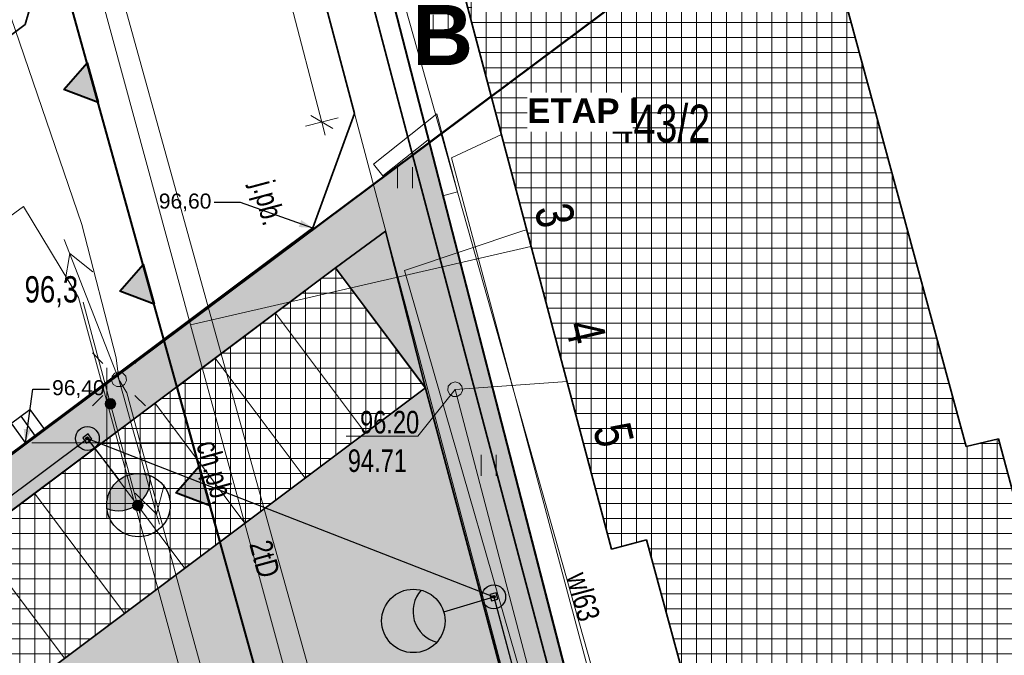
# Model space of a CAD drawing. Header units: metres. Extents: x -320 to 5572509, y -47 to 5960263.
# Tile 37 of 59: x 5572147 to 5572180, y 5960143 to 5960164. Entities that reach past the tile are written whole.
import ezdxf

# ---------------------------------------------------------------- set-up
doc = ezdxf.new("R2010")
doc.units = ezdxf.units.M
doc.header["$MEASUREMENT"] = 0
doc.set_wipeout_variables(frame=1)
doc.linetypes.add('Wipeout_Contour', pattern=[1, 0, -1])
for name, color, linetype in [('211-Nr_dzialki', 7, 'Continuous'), ('218-Granica_uzytku', 7, 'Continuous'), ('219-Linia_granicy', 7, 'Continuous'), ('238-Punkt_adresowy_budynku', 7, 'Continuous'), ('312-Budynek__powierzchnia_', 7, 'Continuous'), ('422-Kraweznik_jezdni', 7, 'Continuous'), ('_drogi geometria', 7, 'Continuous'), ('bariera_ochronna', 7, 'Continuous'), ('chodnik_plyty_betonowe', 7, 'Continuous'), ('jezdnia_plyty_betonowe', 7, 'Continuous'), ('kraweznik', 7, 'Continuous'), ('latarnia_na_slupie_lub_maszcie_', 7, 'Continuous'), ('Nowe_403-Punkt_okreslonej_wysokosci', 7, 'Continuous'), ('Nowe_450-Sciana_oporowa_symb__osiowy', 7, 'Continuous'), ('Nowe_810-G Ogólne', 7, 'Continuous'), ('Nowe_830-G Teksty Etykiety', 7, 'Continuous'), ('Nowe_LINIA ZABUDOWY', 7, 'Continuous'), ('Nowe_przewod_kanalizacyjny__linia_', 7, 'Continuous'), ('przewod_elektroenergetyczny__li', 7, 'Continuous'), ('przewod_elektroenergetyczny_nis', 7, 'Continuous'), ('przewod_kanalizacyjny__linia_', 7, 'Continuous'), ('przewod_telekomunikacyjny__lini', 7, 'Continuous'), ('przewod_wodociagowy__linia_', 7, 'Continuous'), ('przewod_wodociagowy__linia_-Atr', 7, 'Continuous'), ('punkt_o_okreslonej_wysokosci__s', 7, 'Continuous'), ('rzedne_teren', 7, 'Continuous'), ('siatka500', 7, 'Continuous'), ('slup__punkt_', 7, 'Continuous'), ('slup_EN', 7, 'Continuous'), ('trawnik', 7, 'Continuous'), ('wlaz_okragly_-_siec_kanalizacyj', 7, 'Continuous'), ('WOSZCZALSKI_kabel_ośw', 7, 'Continuous'), ('WOSZCZALSKI_słup', 7, 'Continuous'), ('WOSZCZALSKI_wlz', 7, 'Continuous'), ('ZAKRES', 7, 'Continuous')]:
    doc.layers.add(name, color=color, linetype=linetype)
doc.styles.add('GENERATED_STYLE_1', font='arial.ttf')
doc.styles.add('GENERATED_STYLE_2', font='arialbd.ttf')
doc.styles.add('GENERATED_STYLE_3', font='arial.ttf')
doc.dimstyles.new('GENERATED_STYLE__1', dxfattribs={"dimtxt": 0.5, "dimasz": 0.57, "dimexe": 0.18, "dimexo": 0.0625, "dimgap": 0.09, "dimtad": 1, "dimdec": 0, "dimlfac": 100, "dimzin": 0, "dimdsep": 46, "dimtxsty": 'GENERATED_STYLE_3', "dimblk": 'ARROWHEAD_6', "dimblk1": 'ARROWHEAD_6', "dimblk2": 'ARROWHEAD_6', "dimcen": 0.09, "dimse1": 1, "dimse2": 1, "dimclrd": 7, "dimclre": 7, "dimclrt": 7, "dimadec": 1, "dimazin": 0, "dimtfac": 1, "dimtdec": 4, "dimtmove": 0, "dimatfit": 3, "dimfxl": 1, "dimtolj": 1, "dimtzin": 0, "dimarcsym": 0})
doc.dimstyles.new('GENERATED_STYLE__5', dxfattribs={"dimtxt": 0.18, "dimasz": 0.456, "dimexe": 0.18, "dimexo": 0.0625, "dimgap": 0.09, "dimtad": 0, "dimtih": 1, "dimtoh": 1, "dimdec": 4, "dimzin": 0, "dimdsep": 46, "dimcen": 0.09, "dimadec": 0, "dimazin": 0, "dimtfac": 1, "dimtdec": 4, "dimtmove": 0, "dimatfit": 3, "dimldrblk": 'ARROWHEAD_5', "dimfxl": 1, "dimtolj": 1, "dimtzin": 0, "dimarcsym": 0})
pattern_1 = [(0, (5572434.6074, 5960128.98037), (0, 0.5), []), (90, (5572434.6074, 5960128.98037), (-0.5, 0), [])]

# ---------------------------------------------------------------- blocks, each defined once
blk = doc.blocks.new('Wypełnienie_1', base_point=(5572434.607, 5960129.98))
at = {"layer": 'Nowe_810-G Ogólne', "linetype": 'Continuous', "lineweight": 0, "true_color": 0x233708}
blk.add_hatch(color=78, dxfattribs=at).paths.add_polyline_path([(5572160.166, 5960159.578), (5572160.72, 5960159.992), (5572170.082, 5960123.614), (5572169.753, 5960123.549), (5572169.706, 5960123.561)])
at = {"layer": 'Nowe_810-G Ogólne', "color": 18, "lineweight": 35, "true_color": 0x030303}
for p, q in [((5572160.166, 5960159.578), (5572160.72, 5960159.992)), ((5572160.72, 5960159.992), (5572170.082, 5960123.614)), ((5572169.706, 5960123.561), (5572160.166, 5960159.578)), ((5572169.753, 5960123.549), (5572169.706, 5960123.561)), ((5572170.082, 5960123.614), (5572169.753, 5960123.549))]:
    blk.add_line(p, q, dxfattribs=at)
blk = doc.blocks.new('Wypełnienie_3', base_point=(5572434.607, 5960129.98))
at = {"layer": 'Nowe_810-G Ogólne', "linetype": 'Continuous', "lineweight": 18, "true_color": 0xaaaaaa}
h = blk.add_hatch(dxfattribs=at)
h.set_pattern_fill('HLNHER', color=253, style=0, pattern_type=2)
h.set_pattern_definition([(0, (5572149.7395, 5960118.78482), (0.4, 0.4), [1.2, -0.4]), (90, (5572150.1395, 5960118.78482), (0.4, 0.4), [1.2, -0.4])])
h.paths.add_polyline_path([(5572119.97, 5960117.89), (5572120.79, 5960116.24), (5572121.5, 5960115.44), (5572122.21, 5960114.9), (5572122.744, 5960114.747), (5572123.317, 5960114.61), (5572125.049, 5960114.484), (5572125.85, 5960114.536), (5572130.069, 5960115.384), (5572138.896, 5960117.224), (5572138.292, 5960120.162), (5572155.913, 5960123.836), (5572156.128, 5960122.746), (5572156.512, 5960120.804), (5572158.44, 5960121.177, 0.308603), (5572162.603, 5960124.945), (5572162.588, 5960124.941), (5572159.946, 5960134.586, 0.184142), (5572158.882, 5960138.039, 0.30603), (5572153.265, 5960140.081), (5572156.26, 5960136.077), (5572154.662, 5960134.882), (5572153.377, 5960133.921), (5572150.385, 5960137.922), (5572132.367, 5960124.445), (5572135.36, 5960120.444), (5572132.563, 5960118.352), (5572126.584, 5960126.337), (5572160.589, 5960151.83), (5572160.598, 5960151.818), (5572164.203, 5960138.326), (5572167.783, 5960124.929), (5572168.21, 5960124.22), (5572168.9, 5960123.8), (5572169.83, 5960123.57), (5572174.572, 5960124.504), (5572179.02, 5960125.38), (5572179.509, 5960123.378), (5572174.84, 5960122.49), (5572175.83, 5960117.16), (5572172.73, 5960116.07), (5572172.04, 5960115.89), (5572172.14, 5960115.5), (5572169.94, 5960114.91), (5572169.87, 5960115.15), (5572168.91, 5960114.87), (5572168.98, 5960114.64), (5572166.56, 5960113.95), (5572166.5, 5960114.18), (5572165.87, 5960114.02), (5572165.8, 5960114.35), (5572165.93, 5960114.38), (5572165.75, 5960115.18), (5572164.8, 5960114.95), (5572164.9, 5960114.62), (5572162.28, 5960113.85), (5572162.19, 5960114.18), (5572161.68, 5960114.04), (5572161.87, 5960113.34), (5572162, 5960113.37), (5572162.29, 5960112.25), (5572162.17, 5960112.22), (5572162.4, 5960111.41), (5572162.58, 5960111.47), (5572162.91, 5960110.26), (5572162.72, 5960110.2), (5572162.83, 5960109.77), (5572163.48, 5960110.04), (5572164.37, 5960110.27), (5572164.48, 5960109.75), (5572164.653, 5960109.787), (5572165.19, 5960107.36), (5572165.02, 5960107.32), (5572165.16, 5960106.72), (5572165.33, 5960106.75), (5572166.43, 5960101.86), (5572165.96, 5960101.76), (5572166.13, 5960100.99), (5572166.46, 5960101.07), (5572167.15, 5960097.97), (5572166.82, 5960097.9), (5572166.95, 5960097.33), (5572167.648, 5960093.703), (5572162.9, 5960092.8), (5572161.41, 5960092.47), (5572149.154, 5960089.965), (5572149.759, 5960086.924), (5572146.898, 5960086.382), (5572145.75, 5960086.12), (5572145.189, 5960089.209), (5572130.631, 5960086.296), (5572128.388, 5960097.519), (5572154.739, 5960102.778), (5572155.796, 5960097.376, 0.32921), (5572156.91, 5960099.21), (5572155.67, 5960105.421), (5572155.663, 5960105.419), (5572154.052, 5960113.522, 0.326644), (5572152.363, 5960114.76), (5572153.626, 5960108.47), (5572124.891, 5960102.732), (5572123.764, 5960109.015), (5572123.037, 5960107.846), (5572122.57, 5960106.94), (5572122.235, 5960105.804), (5572122.128, 5960104.217), (5572120.82, 5960112.281)])
h.paths.add_polyline_path([(5572160.986, 5960109.404), (5572161.476, 5960109.501), (5572161.772, 5960108.036), (5572163.15, 5960108.307), (5572165.611, 5960095.766), (5572163.741, 5960095.398)], flags=0)
at = {"layer": 'Nowe_810-G Ogólne', "color": 18, "lineweight": 35, "true_color": 0x030303}
for p, q in [((5572126.584, 5960126.337), (5572160.589, 5960151.83)), ((5572160.589, 5960151.83), (5572160.598, 5960151.818)), ((5572160.598, 5960151.818), (5572164.203, 5960138.326))]:
    blk.add_line(p, q, dxfattribs=at)
blk = doc.blocks.new('Wypełnienie_4', base_point=(5572434.607, 5960129.98))
at = {"layer": 'Nowe_810-G Ogólne', "color": 18, "lineweight": 35, "true_color": 0x030303}
for p, q in [((5572157.884, 5960168.195), (5572159.762, 5960168.606)), ((5572159.762, 5960168.606), (5572160.53, 5960165.91)), ((5572160.166, 5960159.578), (5572157.884, 5960168.195)), ((5572160.53, 5960165.91), (5572161.54, 5960166.2)), ((5572161.54, 5960166.2), (5572162.78, 5960161.53)), ((5572162.78, 5960161.53), (5572160.166, 5960159.578))]:
    blk.add_line(p, q, dxfattribs=at)
blk = doc.blocks.new('Wypełnienie_5', base_point=(5572434.607, 5960129.98))
at = {"layer": 'Nowe_810-G Ogólne', "linetype": 'Continuous', "lineweight": 18, "true_color": 0x929292}
h = blk.add_hatch(dxfattribs=at)
h.set_pattern_fill('SIATKA_25X25', color=252, style=0, pattern_type=2)
h.set_pattern_definition(pattern_1)
h.paths.add_polyline_path([(5572160.589, 5960151.83), (5572126.584, 5960126.337), (5572123.571, 5960130.361), (5572140.52, 5960143.029), (5572146.649, 5960147.61), (5572157.603, 5960155.818)])
at = {"layer": 'Nowe_810-G Ogólne', "color": 18, "lineweight": 35, "true_color": 0x030303}
for p, q in [((5572146.649, 5960147.61), (5572157.603, 5960155.818)), ((5572157.603, 5960155.818), (5572160.589, 5960151.83)), ((5572160.589, 5960151.83), (5572126.584, 5960126.337))]:
    blk.add_line(p, q, dxfattribs=at)
blk = doc.blocks.new('Wypełnienie_11', base_point=(5572434.607, 5960129.98))
at = {"layer": 'Nowe_810-G Ogólne', "linetype": 'Continuous', "lineweight": 18, "true_color": 0x929292}
h = blk.add_hatch(dxfattribs=at)
h.set_pattern_fill('SIATKA_25X25', color=252, style=0, pattern_type=2)
h.set_pattern_definition(pattern_1)
h.paths.add_polyline_path([(5572160.589, 5960151.83), (5572153.763, 5960146.713), (5572152.332, 5960151.868), (5572157.603, 5960155.818)])
at = {"layer": 'Nowe_810-G Ogólne', "color": 18, "lineweight": 35, "true_color": 0x030303}
for p, q in [((5572152.332, 5960151.868), (5572157.603, 5960155.818)), ((5572157.603, 5960155.818), (5572160.589, 5960151.83)), ((5572153.763, 5960146.713), (5572152.332, 5960151.868)), ((5572160.589, 5960151.83), (5572153.763, 5960146.713))]:
    blk.add_line(p, q, dxfattribs=at)
blk = doc.blocks.new('Wypełnienie_13', base_point=(5572434.607, 5960129.98))
at = {"layer": 'Nowe_810-G Ogólne', "linetype": 'Continuous', "lineweight": 0, "true_color": 0x233708}
blk.add_hatch(color=78, dxfattribs=at).paths.add_polyline_path([(5572160.166, 5960159.578), (5572160.72, 5960159.992), (5572170.082, 5960123.614), (5572169.753, 5960123.549), (5572169.706, 5960123.561)])
at = {"layer": 'Nowe_810-G Ogólne', "color": 18, "lineweight": 35, "true_color": 0x030303}
for p, q in [((5572160.166, 5960159.578), (5572160.72, 5960159.992)), ((5572160.72, 5960159.992), (5572170.082, 5960123.614)), ((5572169.706, 5960123.561), (5572160.166, 5960159.578)), ((5572169.753, 5960123.549), (5572169.706, 5960123.561)), ((5572170.082, 5960123.614), (5572169.753, 5960123.549))]:
    blk.add_line(p, q, dxfattribs=at)
blk = doc.blocks.new('Wypełnienie_18', base_point=(5572434.607, 5960129.98))
at = {"layer": 'Nowe_810-G Ogólne', "linetype": 'Continuous', "lineweight": 0, "true_color": 0x000000}
h = blk.add_hatch(dxfattribs=at)
h.set_pattern_fill('SIATKA_25X25', color=18, style=0, pattern_type=2)
h.set_pattern_definition(pattern_1)
h.paths.add_polyline_path([(5572185, 5960130.09), (5572179.65, 5960150.13), (5572178.57, 5960149.88), (5572173.09, 5960170.11), (5572171.86, 5960169.78), (5572170.34, 5960175.48), (5572167.88, 5960174.82), (5572163.38, 5960191.63), (5572153.28, 5960188.94), (5572157.71, 5960171.94), (5572158.73, 5960172.23), (5572160.53, 5960165.91), (5572161.54, 5960166.2), (5572166.78, 5960146.46), (5572167.94, 5960146.78), (5572173.31, 5960127.09)])
at = {"layer": 'Nowe_810-G Ogólne', "color": 18, "lineweight": 35, "true_color": 0x030303}
for p, q in [((5572178.57, 5960149.88), (5572173.09, 5960170.11)), ((5572161.54, 5960166.2), (5572166.78, 5960146.46)), ((5572179.65, 5960150.13), (5572178.57, 5960149.88)), ((5572185, 5960130.09), (5572179.65, 5960150.13)), ((5572166.78, 5960146.46), (5572167.94, 5960146.78)), ((5572167.94, 5960146.78), (5572173.31, 5960127.09))]:
    blk.add_line(p, q, dxfattribs=at)
blk = doc.blocks.new('Wypełnienie_58', base_point=(5572434.607, 5960129.98))
at = {"layer": 'Nowe_810-G Ogólne', "linetype": 'Continuous', "lineweight": 0, "true_color": 0x233708}
blk.add_hatch(color=78, dxfattribs=at).paths.add_polyline_path([(5572157.603, 5960155.818), (5572159.267, 5960157.045), (5572160.598, 5960151.821)])
at = {"layer": 'Nowe_810-G Ogólne', "color": 18, "lineweight": 35, "true_color": 0x030303}
for p, q in [((5572157.603, 5960155.818), (5572159.267, 5960157.045)), ((5572159.267, 5960157.045), (5572160.598, 5960151.821)), ((5572160.598, 5960151.821), (5572157.603, 5960155.818))]:
    blk.add_line(p, q, dxfattribs=at)
blk = doc.blocks.new('Ściana_1', base_point=(5572160.54, 5960160.604))
at = {"layer": 'Nowe_450-Sciana_oporowa_symb__osiowy', "color": 7, "lineweight": 13, "flags": 128}
for points in [[(5572161.658, 5960158.351), (5572160.967, 5960160.943)], [(5572160.68, 5960160.077), (5572161.175, 5960158.222)], [(5572161.175, 5960158.222), (5572161.658, 5960158.351)]]:
    blk.add_lwpolyline(points, dxfattribs=at)
blk = doc.blocks.new('Ściana_2', base_point=(5572160.54, 5960160.604))
at = {"layer": 'Nowe_450-Sciana_oporowa_symb__osiowy', "color": 7, "lineweight": 13, "flags": 128}
for points in [[(5572160.967, 5960160.943), (5572158.866, 5960159.274)], [(5572159.178, 5960158.882), (5572160.68, 5960160.077)], [(5572158.866, 5960159.274), (5572159.178, 5960158.882)]]:
    blk.add_lwpolyline(points, dxfattribs=at)
blk = doc.blocks.new('US22')
at = {"layer": 'wlaz_okragly_-_siec_kanalizacyj', "color": 7, "lineweight": 13}
for p, q in [((-0.2475, -0.0356), (-0.2274, 0.1039)), ((-0.2274, 0.1039), (-0.1352, 0.2103)), ((-0.1352, 0.2103), (0, 0.25)), ((0, 0.25), (0.1352, 0.2103)), ((0.1352, 0.2103), (0.2274, 0.1039)), ((0.2274, 0.1039), (0.2475, -0.0356)), ((-0.1889, -0.1637), (-0.2475, -0.0356)), ((-0.0704, -0.2399), (-0.1889, -0.1637)), ((0.0704, -0.2399), (-0.0704, -0.2399)), ((0.1889, -0.1637), (0.0704, -0.2399)), ((0.2475, -0.0356), (0.1889, -0.1637))]:
    blk.add_line(p, q, dxfattribs=at)
blk = doc.blocks.new('SM011')
at = {"layer": 'latarnia_na_slupie_lub_maszcie_', "color": 7, "lineweight": 13}
for p, q in [((-0.53, 0.531), (-0.883, 0.884)), ((0.531, 0.531), (0.884, 0.884)), ((-0.53, -0.53), (-0.883, -0.883)), ((0.531, -0.53), (0.884, -0.883))]:
    blk.add_line(p, q, dxfattribs=at)
blk = doc.blocks.new('SM04')
at = {"layer": 'slup__punkt_', "color": 7, "lineweight": 13}
for p, q in [((-0.2475, -0.0356), (-0.2274, 0.1039)), ((-0.2274, 0.1039), (-0.1352, 0.2103)), ((-0.1352, 0.2103), (0, 0.25)), ((0, 0.25), (0.1352, 0.2103)), ((0.1352, 0.2103), (0.2274, 0.1039)), ((0.2274, 0.1039), (0.2475, -0.0356)), ((-0.1889, -0.1637), (-0.2475, -0.0356)), ((-0.0704, -0.2399), (-0.1889, -0.1637)), ((0.0704, -0.2399), (-0.0704, -0.2399)), ((0.1889, -0.1637), (0.0704, -0.2399)), ((0.2475, -0.0356), (0.1889, -0.1637))]:
    blk.add_line(p, q, dxfattribs=at)
blk = doc.blocks.new('PE04')
at = {"layer": 'przewod_elektroenergetyczny_nis', "color": 7, "lineweight": 13}
for p, q in [((4.65, 0), (3.784, 0.5)), ((0.65, 0), (0, 0)), ((0.65, 0), (1.65, 0)), ((1.65, 0), (2.65, 0)), ((2.65, 0), (3.65, 0)), ((3.65, 0), (4.65, 0)), ((4.65, 0), (3.784, -0.5)), ((4.65, 0), (5, 0))]:
    blk.add_line(p, q, dxfattribs=at)
blk = doc.blocks.new('PTTU04_01')
at = {"layer": 'trawnik', "color": 7, "lineweight": 13}
for p, q in [((-0.25, -0.35), (-0.25, 0.35)), ((0.25, -0.35), (0.25, 0.35))]:
    blk.add_line(p, q, dxfattribs=at)
blk = doc.blocks.new('SUPE04', base_point=(0, 0))
at = {"layer": 'slup_EN', "color": 7, "lineweight": 13}
for p, q in [((3.65, 0.5), (4.5, 0)), ((0, 0), (5, 0)), ((4.5, 0), (3.65, -0.5))]:
    blk.add_line(p, q, dxfattribs=at)
blk = doc.blocks.new('ARROWHEAD_5')
at = {"linetype": 'Continuous', "lineweight": 0}
blk.add_hatch(color=0, dxfattribs=at).paths.add_polyline_path([(-1, 0.2679), (0, 0), (-1, -0.2679)])
at = {"color": 0, "linetype": 'Continuous', "lineweight": 0}
blk.add_line((0, 0), (-1, 0), dxfattribs=at)
blk = doc.blocks.new('Wypełnienie_94', base_point=(5572434.607, 5960129.98))
at = {"layer": 'WOSZCZALSKI_kabel_ośw', "linetype": 'Continuous', "lineweight": 30}
blk.add_hatch(color=240, dxfattribs=at).paths.add_polyline_path([(5572150, 5960147.815, 0.564462), (5572151.434, 5960148.913, 0.564462)])
blk = doc.blocks.new('Wypełnienie_95', base_point=(5572434.607, 5960129.98))
at = {"layer": 'WOSZCZALSKI_słup', "linetype": 'Continuous', "lineweight": 30}
blk.add_hatch(color=240, dxfattribs=at).paths.add_polyline_path([(5572149.311, 5960150.118, 1), (5572149.392, 5960150.175, 1)])
blk = doc.blocks.new('Wypełnienie_100', base_point=(5572434.607, 5960129.98))
at = {"layer": 'WOSZCZALSKI_kabel_ośw', "linetype": 'Continuous', "lineweight": 30}
blk.add_hatch(color=240, dxfattribs=at).paths.add_polyline_path([(5572160.452, 5960145.099, 0.564462), (5572160.97, 5960143.369, 0.564462)])
blk = doc.blocks.new('Wypełnienie_101', base_point=(5572434.607, 5960129.98))
at = {"layer": 'WOSZCZALSKI_słup', "linetype": 'Continuous', "lineweight": 30}
blk.add_hatch(color=240, dxfattribs=at).paths.add_polyline_path([(5572162.814, 5960144.866, 1), (5572162.91, 5960144.891, 1)])
blk = doc.blocks.new('Wypełnienie_121', base_point=(5572434.607, 5960129.98))
at = {"layer": 'Nowe_810-G Ogólne', "color": 18, "lineweight": 35, "true_color": 0x030303}
for p, q in [((5572149.04, 5960170.143), (5572147.284, 5960163.92)), ((5572147.284, 5960163.92), (5572143.464, 5960161.07))]:
    blk.add_line(p, q, dxfattribs=at)
blk = doc.blocks.new('Wypełnienie_142', base_point=(5572434.607, 5960129.98))
at = {"layer": 'Nowe_810-G Ogólne', "color": 18, "lineweight": 35, "true_color": 0x030303}
for p, q in [((5572149.04, 5960170.143), (5572147.284, 5960163.92)), ((5572158.235, 5960160.956), (5572156.575, 5960167.212)), ((5572147.284, 5960163.92), (5572132.218, 5960152.679)), ((5572156.85, 5960157.148), (5572158.235, 5960160.956)), ((5572145.974, 5960149.019), (5572156.85, 5960157.148))]:
    blk.add_line(p, q, dxfattribs=at)
blk = doc.blocks.new('Wypełnienie_143', base_point=(5572434.607, 5960129.98))
at = {"layer": 'Nowe_810-G Ogólne', "linetype": 'Continuous', "lineweight": 0, "true_color": 0x5b5b5b}
h = blk.add_hatch(color=251, dxfattribs=at)
h.paths.add_polyline_path([(5572118.126, 5960128.181), (5572119.97, 5960117.893), (5572120.711, 5960116.412), (5572121.5, 5960115.443), (5572122.371, 5960114.84), (5572123.316, 5960114.613), (5572124.147, 5960114.539), (5572124.98, 5960114.483), (5572125.85, 5960114.539), (5572130.065, 5960115.386), (5572138.895, 5960117.227), (5572138.291, 5960120.165), (5572155.912, 5960123.839), (5572156.511, 5960120.807), (5572158.333, 5960121.167, 0.318488), (5572162.603, 5960124.948), (5572157.783, 5960123.619), (5572155.125, 5960133.261), (5572159.945, 5960134.589, 0.184142), (5572158.881, 5960138.042), (5572132.562, 5960118.355), (5572123.565, 5960130.372), (5572155.78, 5960154.455), (5572159.267, 5960157.045), (5572160.598, 5960151.821), (5572163.212, 5960141.969), (5572163.321, 5960141.619), (5572163.485, 5960141.016), (5572167.782, 5960124.932), (5572168.21, 5960124.223), (5572168.9, 5960123.803), (5572169.694, 5960123.607), (5572160.503, 5960158.308), (5572160.166, 5960159.581), (5572136.352, 5960141.794), (5572136.354, 5960141.791), (5572129.926, 5960136.903, -0.040759), (5572129.106, 5960136.383), (5572126.201, 5960134.213), (5572120.162, 5960129.702)])
h.paths.add_polyline_path([(5572122.27, 5960117.41), (5572120.448, 5960128.043), (5572122.367, 5960129.477), (5572131.139, 5960117.74), (5572123.97, 5960116.303)], flags=0)
h.paths.add_polyline_path([(5572155.752, 5960125.328), (5572140.034, 5960122.087), (5572153.795, 5960132.377)], flags=0)
at = {"layer": 'Nowe_810-G Ogólne', "color": 7, "lineweight": 13}
for p, q in [((5572160.166, 5960159.581), (5572136.352, 5960141.794)), ((5572160.503, 5960158.308), (5572160.166, 5960159.581)), ((5572169.694, 5960123.607), (5572160.503, 5960158.308)), ((5572155.78, 5960154.455), (5572159.267, 5960157.045)), ((5572159.267, 5960157.045), (5572160.598, 5960151.821)), ((5572123.565, 5960130.372), (5572155.78, 5960154.455)), ((5572160.598, 5960151.821), (5572163.212, 5960141.969))]:
    blk.add_line(p, q, dxfattribs=at)
blk = doc.blocks.new('Wypełnienie_161', base_point=(5572434.607, 5960129.98))
at = {"layer": 'Nowe_LINIA ZABUDOWY', "linetype": 'Continuous', "lineweight": 40}
blk.add_hatch(color=250, dxfattribs=at).paths.add_polyline_path([(5572153.433, 5960147.903), (5572152.29, 5960148.333), (5572153.067, 5960149.223)])
at = {"layer": 'Nowe_LINIA ZABUDOWY', "color": 250, "lineweight": 40}
for p, q in [((5572152.29, 5960148.333), (5572153.067, 5960149.223)), ((5572153.067, 5960149.223), (5572153.433, 5960147.903)), ((5572153.433, 5960147.903), (5572152.29, 5960148.333))]:
    blk.add_line(p, q, dxfattribs=at)
blk = doc.blocks.new('Wypełnienie_162', base_point=(5572434.607, 5960129.98))
at = {"layer": 'Nowe_LINIA ZABUDOWY', "linetype": 'Continuous', "lineweight": 40}
blk.add_hatch(color=250, dxfattribs=at).paths.add_polyline_path([(5572151.571, 5960154.612), (5572150.428, 5960155.042), (5572151.204, 5960155.932)])
at = {"layer": 'Nowe_LINIA ZABUDOWY', "color": 250, "lineweight": 40}
for p, q in [((5572150.428, 5960155.042), (5572151.204, 5960155.932)), ((5572151.204, 5960155.932), (5572151.571, 5960154.612)), ((5572151.571, 5960154.612), (5572150.428, 5960155.042))]:
    blk.add_line(p, q, dxfattribs=at)
blk = doc.blocks.new('Wypełnienie_163', base_point=(5572434.607, 5960129.98))
at = {"layer": 'Nowe_LINIA ZABUDOWY', "linetype": 'Continuous', "lineweight": 40}
blk.add_hatch(color=250, dxfattribs=at).paths.add_polyline_path([(5572149.709, 5960161.321), (5572148.566, 5960161.751), (5572149.342, 5960162.641)])
at = {"layer": 'Nowe_LINIA ZABUDOWY', "color": 250, "lineweight": 40}
for p, q in [((5572148.566, 5960161.751), (5572149.342, 5960162.641)), ((5572149.342, 5960162.641), (5572149.709, 5960161.321)), ((5572149.709, 5960161.321), (5572148.566, 5960161.751))]:
    blk.add_line(p, q, dxfattribs=at)
blk = doc.blocks.new('*D420', base_point=(5572434.607, 5960128.98))
at = {"layer": 'Nowe_403-Punkt_okreslonej_wysokosci', "color": 7, "lineweight": 5, "transparency": 16777216}
for p, q in [((5572149.058, 5960191.771), (5572149.172, 5960191.336)), ((5572148.627, 5960191.194), (5572149.716, 5960191.478)), ((5572149.537, 5960191.121), (5572148.806, 5960191.551)), ((5572149.172, 5960191.336), (5572157.149, 5960160.673)), ((5572156.604, 5960160.532), (5572157.693, 5960160.815)), ((5572156.783, 5960160.888), (5572157.515, 5960160.459)), ((5572157.149, 5960160.673), (5572157.262, 5960160.238))]:
    blk.add_line(p, q, dxfattribs=at)
at = {"layer": 'Nowe_403-Punkt_okreslonej_wysokosci', "color": 7, "lineweight": 5, "transparency": 16777216, "insert": (5572153.042, 5960176.857), "char_height": 0.5, "attachment_point": 7, "rotation": 284.5827, "style": 'GENERATED_STYLE_3'}
blk.add_mtext('\\A1;{\\pql;\\fArial|b0|i0|c0|p38;3\xa0168}', dxfattribs=at)
blk = doc.blocks.new('ARROWHEAD_6')
at = {"color": 0, "linetype": 'Continuous', "lineweight": 0}
for p, q in [((0, 0), (-1, 0)), ((-0.5, -0.5), (0.5, 0.5))]:
    blk.add_line(p, q, dxfattribs=at)

msp = doc.modelspace()

# ---------------------------------------------------------------- linework, layer by layer
at = {"layer": '218-Granica_uzytku', "color": 3, "lineweight": 18, "flags": 128}
for points in [[(5572160.19, 5960123.56), (5572147.48, 5960169.35)], [(5572147.48, 5960169.35), (5572160.19, 5960123.56)], [(5572170.58, 5960121.68), (5572158.79, 5960167.49)], [(5572158.79, 5960167.49), (5572170.58, 5960121.68)]]:
    msp.add_lwpolyline(points, dxfattribs=at)
at = {"layer": '219-Linia_granicy', "color": 178, "lineweight": 18, "flags": 128}
for points in [[(5572160.19, 5960123.56), (5572147.48, 5960169.35)], [(5572170.58, 5960121.68), (5572158.79, 5960167.49)]]:
    msp.add_lwpolyline(points, dxfattribs=at)
at = {"layer": '312-Budynek__powierzchnia_', "color": 7, "lineweight": 13, "flags": 128}
for points in [[(5572173.09, 5960170.11), (5572178.57, 5960149.88)], [(5572166.78, 5960146.46), (5572161.54, 5960166.2)], [(5572178.57, 5960149.88), (5572179.65, 5960150.13)], [(5572179.65, 5960150.13), (5572185, 5960130.09)], [(5572167.94, 5960146.78), (5572166.78, 5960146.46)], [(5572173.31, 5960127.09), (5572167.94, 5960146.78)]]:
    msp.add_lwpolyline(points, dxfattribs=at)
at = {"layer": '422-Kraweznik_jezdni', "color": 7, "lineweight": 13, "flags": 128}
for points in [[(5572149.04, 5960170.14), (5572155.38, 5960147.24)], [(5572156.4, 5960167.87), (5572164.15, 5960138.66)], [(5572155.38, 5960147.24), (5572160.78, 5960127.9)]]:
    msp.add_lwpolyline(points, dxfattribs=at)
at = {"layer": '_drogi geometria', "color": 134, "lineweight": 30}
for p, q in [((5572147.137, 5960150.885), (5572147.62, 5960150.222)), ((5572146.816, 5960150.651), (5572147.299, 5960149.989))]:
    msp.add_line(p, q, dxfattribs=at)
at = {"layer": '_drogi geometria', "color": 134, "lineweight": 30, "flags": 128}
msp.add_lwpolyline([(5572146.19, 5960150.195), (5572147.442, 5960151.107), (5572147.925, 5960150.445), (5572146.673, 5960149.532)], close=True, dxfattribs=at)
at = {"layer": 'bariera_ochronna', "color": 7, "lineweight": 13, "flags": 128}
msp.add_lwpolyline([(5572149.21, 5960154.68), (5572151.1, 5960147.65)], dxfattribs=at)
at = {"layer": 'bariera_ochronna', "color": 7, "lineweight": 13}
for centre, radius in [((5572150.119, 5960151.3), 0.175), ((5572150.119, 5960151.3), 0.157), ((5572150.119, 5960151.3), 0.14), ((5572150.119, 5960151.3), 0.122), ((5572150.119, 5960151.3), 0.105), ((5572150.119, 5960151.3), 0.0875), ((5572150.119, 5960151.3), 0.07), ((5572150.119, 5960151.3), 0.0525), ((5572150.119, 5960151.3), 0.035), ((5572151.027, 5960147.92), 0.175), ((5572151.027, 5960147.92), 0.157), ((5572151.027, 5960147.92), 0.14), ((5572151.027, 5960147.92), 0.122), ((5572151.027, 5960147.92), 0.105), ((5572151.027, 5960147.92), 0.0875), ((5572151.027, 5960147.92), 0.07), ((5572151.027, 5960147.92), 0.0525), ((5572151.027, 5960147.92), 0.035)]:
    msp.add_circle(centre, radius, dxfattribs=at)
at = {"layer": 'kraweznik', "color": 7, "lineweight": 13, "flags": 128}
msp.add_lwpolyline([(5572117.996, 5960142.349), (5572117.81, 5960142.33), (5572115.9, 5960140.6), (5572114.44, 5960148.94), (5572116.68, 5960148.47), (5572123.75, 5960149.61), (5572130.43, 5960154.23), (5572132.37, 5960151.37), (5572139.13, 5960156.12), (5572140.8, 5960153.17), (5572147.23, 5960157.86), (5572149.06, 5960154.84), (5572156.67, 5960126.92), (5572157.57, 5960123.68), (5572157.97, 5960123.02)], dxfattribs=at)
at = {"layer": 'Nowe_810-G Ogólne', "color": 250, "lineweight": 40}
for p, q in [((5572160.19, 5960123.56), (5572147.48, 5960169.35)), ((5572159.05, 5960166.48), (5572208.873, 5959972.893))]:
    msp.add_line(p, q, dxfattribs=at)
at = {"layer": 'Nowe_810-G Ogólne', "color": 250, "lineweight": 18, "true_color": 0x1f1f1f}
for p, q in [((5572158.597, 5960150.32), (5572155.603, 5960154.319)), ((5572156.594, 5960148.824), (5572153.6, 5960152.823)), ((5572154.591, 5960147.328), (5572151.596, 5960151.327)), ((5572152.593, 5960145.825), (5572149.599, 5960149.824)), ((5572150.59, 5960144.329), (5572147.596, 5960148.328)), ((5572148.587, 5960142.833), (5572145.593, 5960146.832))]:
    msp.add_line(p, q, dxfattribs=at)
at = {"layer": 'przewod_elektroenergetyczny__li', "color": 1, "lineweight": 18, "flags": 128}
msp.add_lwpolyline([(5572143.62, 5960167.89), (5572146.81, 5960164.17), (5572149.17, 5960157.26), (5572150.31, 5960152.83), (5572150.4, 5960152.11), (5572150.66, 5960151.67), (5572152.71, 5960144.06), (5572157.52, 5960126.59), (5572157.83, 5960125.52)], dxfattribs=at)
at = {"layer": 'przewod_kanalizacyjny__linia_', "color": 34, "lineweight": 18, "flags": 128}
for points in [[(5572165.3, 5960152.04), (5572161.58, 5960151.78)], [(5572161.58, 5960151.78), (5572167.94, 5960127.53)]]:
    msp.add_lwpolyline(points, dxfattribs=at)
at = {"layer": 'przewod_telekomunikacyjny__lini', "color": 30, "lineweight": 18, "flags": 128}
for points in [[(5572161.13, 5960123.78), (5572160.83, 5960124.44), (5572152.78, 5960153.93), (5572148.33, 5960170.33), (5572152.99, 5960190.69)], [(5572152.78, 5960153.93), (5572164.1, 5960156.53)]]:
    msp.add_lwpolyline(points, dxfattribs=at)
at = {"layer": 'przewod_wodociagowy__linia_', "color": 7, "lineweight": 20, "flags": 128}
for points in [[(5572170.89, 5960123.89), (5572170.86, 5960124.28), (5572161.46, 5960159.48), (5572163.12, 5960160.26)], [(5572164.98, 5960120.33), (5572164.61, 5960121.64), (5572164.76, 5960138.84), (5572159.9, 5960155.73), (5572163.83, 5960157.05), (5572163.96, 5960157.09)]]:
    msp.add_lwpolyline(points, dxfattribs=at)
at = {"layer": 'punkt_o_okreslonej_wysokosci__s', "color": 34, "lineweight": 18, "flags": 128}
msp.add_lwpolyline([(5572161.58, 5960151.78), (5572160.342, 5960150.221), (5572157.961, 5960150.221)], dxfattribs=at)
at = {"layer": 'siatka500', "color": 7, "lineweight": 13, "flags": 128}
for points in [[(5572150, 5960147.5), (5572150, 5960152.5)], [(5572147.5, 5960150), (5572152.5, 5960150)]]:
    msp.add_lwpolyline(points, dxfattribs=at)
at = {"layer": 'WOSZCZALSKI_kabel_ośw', "color": 240, "lineweight": 30}
for p, q in [((5572150.407, 5960148.769), (5572149.351, 5960150.147)), ((5572161.199, 5960144.38), (5572162.862, 5960144.879))]:
    msp.add_line(p, q, dxfattribs=at)
for centre in [(5572151.049, 5960147.931), (5572160.189, 5960144.077)]:
    msp.add_circle(centre, 1.055, dxfattribs=at)
for centre, start, end in [((5572150.386, 5960148.797), 248.5707, 6.3431), ((5572161.233, 5960144.39), 137.8031, 255.5755)]:
    msp.add_arc(centre, 1.055, start, end, dxfattribs=at)
at = {"layer": 'WOSZCZALSKI_słup', "color": 240, "lineweight": 30, "flags": 128}
for points in [[(5572149.378, 5960150.298), (5572149.2, 5960150.173), (5572149.325, 5960149.995), (5572149.503, 5960150.121)], [(5572162.94, 5960145.011), (5572162.729, 5960144.957), (5572162.784, 5960144.746), (5572162.995, 5960144.8)]]:
    msp.add_lwpolyline(points, close=True, dxfattribs=at)
at = {"layer": 'WOSZCZALSKI_słup', "color": 240, "lineweight": 30}
for centre, radius in [((5572149.351, 5960150.147), 0.396), ((5572149.351, 5960150.147), 0.0495), ((5572162.862, 5960144.879), 0.396), ((5572162.862, 5960144.879), 0.0495)]:
    msp.add_circle(centre, radius, dxfattribs=at)
at = {"layer": 'WOSZCZALSKI_wlz', "color": 240, "lineweight": 30}
for p, q in [((5572131.324, 5960136.677), (5572149.351, 5960150.147)), ((5572149.351, 5960150.147), (5572162.862, 5960144.879)), ((5572162.862, 5960144.879), (5572167.936, 5960125.935))]:
    msp.add_line(p, q, dxfattribs=at)
at = {"layer": 'ZAKRES', "color": 7, "lineweight": 13, "flags": 128}
msp.add_lwpolyline([(5572111.424, 5960168.614), (5572126.913, 5960081.006), (5572169.699, 5960089.619), (5572165.103, 5960112.452), (5572174.101, 5960114.263), (5572150.557, 5960197.688)], close=True, dxfattribs=at)

# ---------------------------------------------------------------- block references
at = {"layer": 'latarnia_na_slupie_lub_maszcie_', "color": 7, "lineweight": 13, "rotation": 0.0008399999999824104}
msp.add_blockref('SM011', (5572150.4, 5960152.11), dxfattribs=at)
at = {"layer": 'Nowe_450-Sciana_oporowa_symb__osiowy', "color": 7, "lineweight": 13}
for name in ['Ściana_2', 'Ściana_1']:
    msp.add_blockref(name, (5572160.54, 5960160.604), dxfattribs=at)
at = {"layer": 'Nowe_810-G Ogólne', "color": 251, "lineweight": 18, "true_color": 0x6d6d6d}
for name in ['Wypełnienie_142', 'Wypełnienie_121', 'Wypełnienie_4']:
    msp.add_blockref(name, (5572434.607, 5960129.98), dxfattribs=at)
at = {"layer": 'Nowe_810-G Ogólne', "color": 7, "lineweight": 13}
msp.add_blockref('Wypełnienie_18', (5572434.607, 5960129.98), dxfattribs=at)
at = {"layer": 'Nowe_810-G Ogólne', "color": 62, "lineweight": 18, "true_color": 0x8edf20}
for name in ['Wypełnienie_1', 'Wypełnienie_13', 'Wypełnienie_58']:
    msp.add_blockref(name, (5572434.607, 5960129.98), dxfattribs=at)
at = {"layer": 'Nowe_810-G Ogólne', "color": 253, "lineweight": 18, "true_color": 0xb6b6b6}
msp.add_blockref('Wypełnienie_143', (5572434.607, 5960129.98), dxfattribs=at)
at = {"layer": 'Nowe_810-G Ogólne', "color": 252, "lineweight": 18, "true_color": 0x929292}
for name in ['Wypełnienie_5', 'Wypełnienie_11']:
    msp.add_blockref(name, (5572434.607, 5960129.98), dxfattribs=at)
at = {"layer": 'Nowe_810-G Ogólne', "color": 253, "lineweight": 18, "true_color": 0xaaaaaa}
msp.add_blockref('Wypełnienie_3', (5572434.607, 5960129.98), dxfattribs=at)
at = {"layer": 'Nowe_LINIA ZABUDOWY', "color": 250, "lineweight": 40}
for name in ['Wypełnienie_163', 'Wypełnienie_162', 'Wypełnienie_161']:
    msp.add_blockref(name, (5572434.607, 5960129.98), dxfattribs=at)
at = {"layer": 'przewod_elektroenergetyczny_nis', "color": 1, "lineweight": 18, "rotation": 285.61373}
msp.add_blockref('PE04', (5572150.4, 5960152.11), dxfattribs=at)
at = {"layer": 'slup__punkt_', "color": 7, "lineweight": 13}
msp.add_blockref('SM04', (5572150.4, 5960152.11), dxfattribs=at)
at = {"layer": 'slup_EN', "color": 7, "lineweight": 13, "rotation": 111.33143}
msp.add_blockref('SUPE04', (5572150.4, 5960152.11), dxfattribs=at)
at = {"layer": 'trawnik', "color": 7, "lineweight": 13}
for p in [(5572161.1, 5960163.89), (5572159.91, 5960158.82), (5572162.69, 5960149.25)]:
    msp.add_blockref('PTTU04_01', p, dxfattribs=at)
at = {"layer": 'wlaz_okragly_-_siec_kanalizacyj', "color": 7, "lineweight": 13, "rotation": 0.0008399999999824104}
msp.add_blockref('US22', (5572161.58, 5960151.78), dxfattribs=at)
at = {"layer": 'WOSZCZALSKI_kabel_ośw', "color": 240, "lineweight": 30}
for name in ['Wypełnienie_94', 'Wypełnienie_100']:
    msp.add_blockref(name, (5572434.607, 5960129.98), dxfattribs=at)
at = {"layer": 'WOSZCZALSKI_słup', "color": 240, "lineweight": 30}
for name in ['Wypełnienie_95', 'Wypełnienie_101']:
    msp.add_blockref(name, (5572434.607, 5960129.98), dxfattribs=at)

# ---------------------------------------------------------------- texts
at = {"layer": '211-Nr_dzialki', "color": 178, "lineweight": 18, "insert": (5572166.784, 5960161.252), "char_height": 1.25, "attachment_point": 1, "style": 'GENERATED_STYLE_1'}
msp.add_mtext('\\A1;{\\W0.750000x;\\pql;\\fArial|b0|i0|c238|p38;443/2}', dxfattribs=at)
at = {"layer": '238-Punkt_adresowy_budynku', "color": 7, "lineweight": 13, "char_height": 1.25, "attachment_point": 7, "rotation": 283.242, "style": 'GENERATED_STYLE_1'}
for s, insert in [('\\A1;{\\W0.750000x;\\pql;\\fArial|b0|i0|c238|p38;3}', (5572164.193, 5960157.778)), ('\\A1;{\\W0.750000x;\\pql;\\fArial|b0|i0|c238|p38;4}', (5572165.234, 5960153.913)), ('\\A1;{\\W0.750000x;\\pql;\\fArial|b0|i0|c238|p38;5}', (5572166.144, 5960150.478))]:
    msp.add_mtext(s, dxfattribs=dict(at, insert=insert))
at = {"layer": '_drogi geometria', "color": 7, "lineweight": 13, "char_height": 0.5, "style": 'GENERATED_STYLE_1'}
for s, insert, attachment_point in [('\\A1;{\\pqr;\\fArial|b0|i0|c238|p38;96,60}', (5572153.475, 5960157.997), 6), ('\\A1;{\\pql;\\fArial|b0|i0|c238|p38;96,40}', (5572148.179, 5960151.789), 4)]:
    msp.add_mtext(s, dxfattribs=dict(at, insert=insert, attachment_point=attachment_point))
at = {"layer": 'chodnik_plyty_betonowe', "color": 7, "lineweight": 13, "insert": (5572152.748, 5960149.894), "char_height": 0.75, "attachment_point": 7, "rotation": 285.4751, "style": 'GENERATED_STYLE_1'}
msp.add_mtext('\\A1;{\\W0.750000x;\\pql;\\fArial|b0|i0|c238|p38;ch.pb.}', dxfattribs=at)
at = {"layer": 'jezdnia_plyty_betonowe', "color": 7, "lineweight": 13, "insert": (5572154.606, 5960158.552), "char_height": 0.75, "attachment_point": 7, "rotation": 284.9203, "style": 'GENERATED_STYLE_1'}
msp.add_mtext('\\A1;{\\W0.750000x;\\pql;\\fArial|b0|i0|c238|p38;j.pb.}', dxfattribs=at)
at = {"layer": 'Nowe_przewod_kanalizacyjny__linia_', "color": 7, "lineweight": 13, "insert": (5572160.158, 5960164.568), "char_height": 2, "attachment_point": 1, "style": 'GENERATED_STYLE_2'}
msp.add_mtext('\\A1;{\\pql;\\fArial|b1|i0|c0|p38;B}', dxfattribs=at)
at = {"layer": 'przewod_telekomunikacyjny__lini', "color": 30, "lineweight": 18, "insert": (5572155.088, 5960146.729), "char_height": 0.75, "attachment_point": 4, "rotation": 285.269, "style": 'GENERATED_STYLE_1'}
msp.add_mtext('\\A1;{\\W0.750000x;\\pql;\\fArial|b0|i0|c238|p38;2tD}', dxfattribs=at)
at = {"layer": 'przewod_wodociagowy__linia_-Atr', "color": 7, "lineweight": 20, "insert": (5572165.261, 5960145.564), "char_height": 0.75, "attachment_point": 7, "rotation": 284.952, "style": 'GENERATED_STYLE_1'}
msp.add_mtext('\\A1;{\\W0.750000x;\\pql;\\fArial|b0|i0|c238|p38;wl63}', dxfattribs=at)
at = {"layer": 'punkt_o_okreslonej_wysokosci__s', "color": 34, "lineweight": 18, "char_height": 0.75, "attachment_point": 7, "style": 'GENERATED_STYLE_1'}
for s, insert in [('\\A1;{\\W0.750000x;\\pql;\\fArial|b0|i0|c238|p38;96.20}', (5572158.418, 5960150.304)), ('\\A1;{\\W0.750000x;\\pql;\\fArial|b0|i0|c238|p38;94.71}', (5572158.011, 5960149.022))]:
    msp.add_mtext(s, dxfattribs=dict(at, insert=insert))
at = {"layer": 'rzedne_teren', "color": 7, "lineweight": 13, "insert": (5572147.263, 5960155.545), "char_height": 0.875, "attachment_point": 1, "style": 'GENERATED_STYLE_1'}
msp.add_mtext('\\A1;{\\W0.750000x;\\pql;\\fArial|b0|i0|c238|p38;96,3}', dxfattribs=at)

# ---------------------------------------------------------------- dimensions: what is measured, and where the dimension line sits
at = {"layer": 'Nowe_403-Punkt_okreslonej_wysokosci', "color": 7, "lineweight": 5}
dim = msp.add_linear_dim(base=(5572157.149, 5960160.673), p1=(5572150.66, 5960191.723), p2=(5572158.235, 5960160.956), angle=284.5827, dimstyle='GENERATED_STYLE__1', dxfattribs=at)
dim.commit()
dim.dimension.update_dxf_attribs({"geometry": '*D420', "text_midpoint": (5572153.5, 5960176.089), "dimtype": 160, "text_rotation": 284.5827})

# ---------------------------------------------------------------- leaders
at = {"layer": '_drogi geometria', "color": 7, "lineweight": 13, "annotation_type": 0, "has_hookline": 1, "text_width": 1.686}
for points, hookline_direction in [([(5572156.85, 5960157.145), (5572154.44, 5960157.997), (5572153.565, 5960157.997)], 1), ([(5572147.291, 5960150), (5572147.543, 5960151.789), (5572148.089, 5960151.789)], 0)]:
    msp.add_leader(points, dimstyle='GENERATED_STYLE__5', dxfattribs=dict(at, hookline_direction=hookline_direction))

# ---------------------------------------------------------------- next in the draw order: wipeouts: each hides what was drawn before it
at = {"color": 6, "linetype": 'Wipeout_Contour', "lineweight": 50, "ltscale": 32636801.34326813}
msp.add_wipeout([(5572163.983, 5960161.646), (5572167.486, 5960161.646), (5572167.486, 5960160.354), (5572163.983, 5960160.354)], dxfattribs=at).dxf.layer = 'Nowe_830-G Teksty Etykiety'

# ---------------------------------------------------------------- next in the draw order: linework, layer by layer
at = {"layer": 'Nowe_810-G Ogólne', "color": 6, "lineweight": 50}
msp.add_line((5572112.905, 5960124.279), (5572170.053, 5960166.963), dxfattribs=at)

# ---------------------------------------------------------------- next in the draw order: texts
at = {"layer": 'Nowe_830-G Teksty Etykiety', "color": 6, "lineweight": 50, "insert": (5572163.983, 5960161.458), "char_height": 0.82207, "attachment_point": 1, "style": 'GENERATED_STYLE_2'}
msp.add_mtext('\\A1;{\\pql;\\fArial|b1|i0|c0|p38;ETAP I}', dxfattribs=at)

doc.saveas('drawing.dxf')
